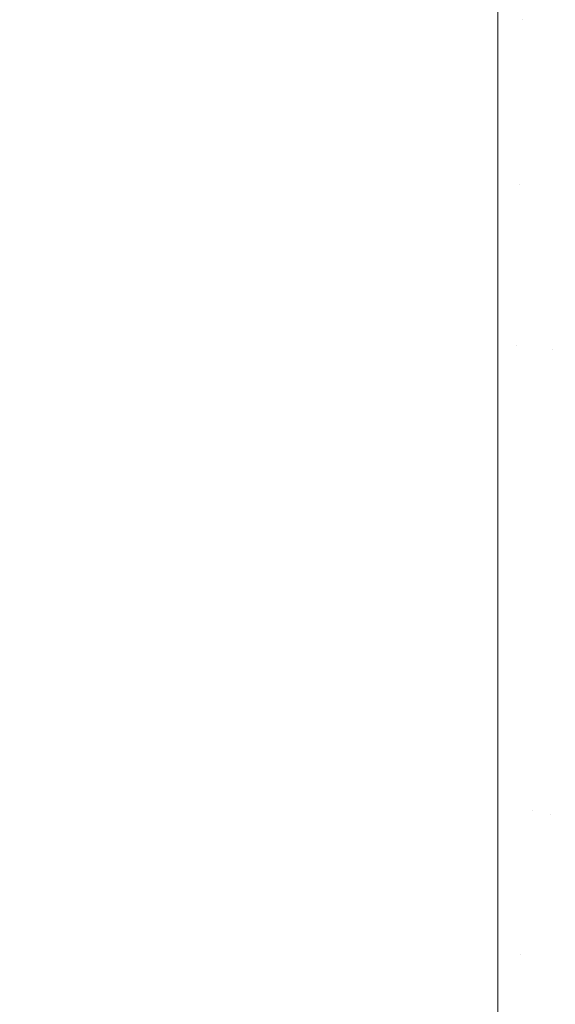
# Model space of a CAD drawing. Header units: centimetres. Extents: x -17.1 to 18.2, y 3.4 to 5.2.
# Tile 146 of 256: x -5.3088 to -5.2965, y 5.1055 to 5.1282. Entities that reach past the tile are written whole.
import ezdxf

# ---------------------------------------------------------------- set-up
doc = ezdxf.new("R2010")
doc.units = ezdxf.units.CM
doc.header["$LTSCALE"] = 2.54
doc.layers.add('Lucido design-1', color=7, linetype='Continuous')

# ---------------------------------------------------------------- blocks, each defined once
blk = doc.blocks.new('Gruppo-4-1')
at = {"color": 7, "linetype": 'Continuous', "lineweight": 9}
for points, invisible_edges in [([(-5.297215, 5.128198, -1873.011514), (-5.297794, 5.130283, -1873.010886), (-5.297135, 5.13207, -1873.010298)], 11), ([(-5.297215, 5.128198, -1873.011514), (-5.297135, 5.13207, -1873.010298), (-5.296557, 5.130082, -1873.01093)], 11), ([(-17.020308, 5.130283, -1872.220142), (-17.020308, 5.126094, -1872.218921), (18.147234, 5.126094, -1872.218921), (18.147234, 5.128205, -1872.219537)], 10), ([(-5.297794, 5.130283, -1873.010886), (-5.297794, 5.126094, -1873.012107), (-17.020308, 5.126094, -1873.012107), (-17.020308, 5.128205, -1873.011491)], 10), ([(-5.297794, 5.126094, -1873.012107), (-5.297794, 5.130283, -1873.010886), (-5.297215, 5.128198, -1873.011514)], 10), ([(-5.296557, 5.130082, -1873.01093), (-5.296637, 5.128157, -1873.011514), (-5.297215, 5.128198, -1873.011514)], 11), ([(-5.29594, 5.130009, -1873.01093), (-5.29606, 5.128089, -1873.011514), (-5.296637, 5.128157, -1873.011514), (-5.296557, 5.130082, -1873.01093)], 15), ([(-5.297215, 5.128198, -1873.011514), (-5.297294, 5.124397, -1873.012543), (-5.297794, 5.126094, -1873.012107)], 11), ([(-5.297215, 5.128198, -1873.011514), (-5.296637, 5.128157, -1873.011514), (-5.296794, 5.124361, -1873.012543), (-5.297294, 5.124397, -1873.012543)], 15), ([(-5.296295, 5.124302, -1873.012543), (-5.296794, 5.124361, -1873.012543), (-5.296637, 5.128157, -1873.011514), (-5.29606, 5.128089, -1873.011514)], 15), ([(18.147234, 5.126094, -1872.218921), (-17.020308, 5.126094, -1872.218921), (-17.020308, 5.121856, -1872.217884), (18.147234, 5.121856, -1872.217884)], 5), ([(-5.297794, 5.126094, -1873.012107), (-5.297794, 5.121856, -1873.013144), (-17.020308, 5.121856, -1873.013144), (-17.020308, 5.124403, -1873.01252)], 10), ([(-17.020308, 5.124403, -1873.01252), (-17.020308, 5.126094, -1873.012107), (-5.297794, 5.126094, -1873.012107)], 10), ([(-5.297794, 5.121856, -1873.013144), (-5.297794, 5.126094, -1873.012107), (-5.297294, 5.124397, -1873.012543)], 10), ([(-5.297294, 5.124397, -1873.012543), (-5.297371, 5.120673, -1873.013396), (-5.297794, 5.121856, -1873.013144)], 11), ([(-5.297294, 5.124397, -1873.012543), (-5.296794, 5.124361, -1873.012543), (-5.296948, 5.120643, -1873.013396), (-5.297371, 5.120673, -1873.013396)], 15), ([(-5.296526, 5.120593, -1873.013396), (-5.296948, 5.120643, -1873.013396), (-5.296794, 5.124361, -1873.012543), (-5.296295, 5.124302, -1873.012543)], 15), ([(-5.296295, 5.124302, -1873.012543), (-5.295799, 5.12422, -1873.012543), (-5.296106, 5.120523, -1873.013396), (-5.296526, 5.120593, -1873.013396)], 15), ([(18.147234, 5.117577, -1872.217033), (18.147234, 5.121856, -1872.217884), (-17.020308, 5.121856, -1872.217884), (-17.020308, 5.120679, -1872.21765)], 10), ([(-17.020308, 5.120679, -1873.013378), (-17.020308, 5.121856, -1873.013144), (-5.297794, 5.121856, -1873.013144), (-5.297794, 5.120679, -1873.013378)], 10), ([(-5.297371, 5.120673, -1873.013396), (-5.297794, 5.120679, -1873.013378), (-5.297794, 5.121856, -1873.013144)], 9), ([(-17.020308, 5.120679, -1872.21765), (-17.020308, 5.117577, -1872.217033), (18.147234, 5.117577, -1872.217033)], 10), ([(-5.297794, 5.120679, -1873.013378), (-5.297794, 5.117577, -1873.013995), (-17.020308, 5.117577, -1873.013995), (-17.020308, 5.120679, -1873.013378)], 10), ([(-5.297794, 5.117577, -1873.013995), (-5.297794, 5.120679, -1873.013378), (-5.297371, 5.120673, -1873.013396)], 10), ([(-5.297371, 5.120673, -1873.013396), (-5.296948, 5.120643, -1873.013396), (-5.297099, 5.117007, -1873.014088), (-5.297794, 5.117577, -1873.013995)], 15), ([(-5.297099, 5.117007, -1873.014088), (-5.296948, 5.120643, -1873.013396), (-5.296526, 5.120593, -1873.013396)], 11), ([(-5.296526, 5.120593, -1873.013396), (-5.296106, 5.120523, -1873.013396), (-5.296407, 5.116909, -1873.014088), (-5.297099, 5.117007, -1873.014088)], 15), ([(18.147234, 5.113486, -1872.216404), (18.147234, 5.117577, -1872.217033), (-17.020308, 5.117577, -1872.217033), (-17.020308, 5.117039, -1872.21695)], 10), ([(-17.020308, 5.113486, -1873.014625), (-17.020308, 5.117577, -1873.013995), (-5.297794, 5.117577, -1873.013995), (-5.297794, 5.117039, -1873.014078)], 10), ([(-5.297099, 5.117007, -1873.014088), (-5.297794, 5.117039, -1873.014078), (-5.297794, 5.117577, -1873.013995)], 9), ([(-17.020308, 5.117039, -1872.21695), (-17.020308, 5.113486, -1872.216404), (18.147234, 5.113486, -1872.216404)], 10), ([(-5.297794, 5.117039, -1873.014078), (-5.297794, 5.113486, -1873.014625), (-17.020308, 5.113486, -1873.014625)], 10), ([(-5.297245, 5.11346, -1873.014629), (-5.297794, 5.113486, -1873.014625), (-5.297794, 5.117039, -1873.014078), (-5.297099, 5.117007, -1873.014088)], 13), ([(-5.297099, 5.117007, -1873.014088), (-5.296407, 5.116909, -1873.014088), (-5.2967, 5.113383, -1873.014629), (-5.297245, 5.11346, -1873.014629)], 15), ([(-5.29616, 5.113255, -1873.014629), (-5.2967, 5.113383, -1873.014629), (-5.296407, 5.116909, -1873.014088), (-5.295723, 5.116747, -1873.014088)], 15), ([(-17.020308, 5.113486, -1872.216404), (-17.020308, 5.113265, -1872.21637), (18.147234, 5.113265, -1872.21637), (18.147234, 5.113486, -1872.216404)], 10), ([(-5.297794, 5.113486, -1873.014625), (-5.297794, 5.113265, -1873.014659), (-17.020308, 5.113265, -1873.014659), (-17.020308, 5.113486, -1873.014625)], 10), ([(-5.297794, 5.113265, -1873.014659), (-5.297794, 5.113486, -1873.014625), (-5.297245, 5.11346, -1873.014629), (-5.2967, 5.113383, -1873.014629)], 14), ([(-5.297794, 5.113265, -1873.014659), (-5.2967, 5.113383, -1873.014629), (-5.296985, 5.109948, -1873.015031)], 11), ([(-5.296587, 5.109853, -1873.015031), (-5.296985, 5.109948, -1873.015031), (-5.2967, 5.113383, -1873.014629), (-5.29616, 5.113255, -1873.014629)], 15), ([(18.147234, 5.110022, -1872.216014), (18.147234, 5.113265, -1872.21637), (-17.020308, 5.113265, -1872.21637), (-17.020308, 5.110022, -1872.216014)], 10), ([(-17.020308, 5.110022, -1873.015014), (-17.020308, 5.113265, -1873.014659), (-5.297794, 5.113265, -1873.014659), (-5.297794, 5.110022, -1873.015014)], 10), ([(-5.296985, 5.109948, -1873.015031), (-5.297794, 5.110022, -1873.015014), (-5.297794, 5.113265, -1873.014659)], 9), ([(-5.29616, 5.113255, -1873.014629), (-5.29563, 5.113078, -1873.014629), (-5.296195, 5.109722, -1873.015031), (-5.296587, 5.109853, -1873.015031)], 15), ([(-17.020308, 5.110022, -1872.216014), (-17.020308, 5.108928, -1872.215895), (18.147234, 5.108928, -1872.215895), (18.147234, 5.110022, -1872.216014)], 10), ([(-5.297794, 5.110022, -1873.015014), (-5.297794, 5.108928, -1873.015134), (-17.020308, 5.108928, -1873.015134), (-17.020308, 5.110022, -1873.015014)], 10), ([(-5.297794, 5.108928, -1873.015134), (-5.297794, 5.110022, -1873.015014), (-5.296985, 5.109948, -1873.015031)], 10), ([(-5.297794, 5.108928, -1873.015134), (-5.296985, 5.109948, -1873.015031), (-5.297263, 5.106607, -1873.015306)], 11), ([(-5.297263, 5.106607, -1873.015306), (-5.296985, 5.109948, -1873.015031), (-5.296587, 5.109853, -1873.015031)], 11), ([(-5.296587, 5.109853, -1873.015031), (-5.296195, 5.109722, -1873.015031), (-5.296744, 5.106459, -1873.015306), (-5.297263, 5.106607, -1873.015306)], 15), ([(-5.296744, 5.106459, -1873.015306), (-5.296195, 5.109722, -1873.015031), (-5.295812, 5.109557, -1873.015031)], 11), ([(-5.295812, 5.109557, -1873.015031), (-5.29544, 5.109358, -1873.015031), (-5.296248, 5.106219, -1873.015306), (-5.296744, 5.106459, -1873.015306)], 15), ([(-17.020308, 5.108928, -1872.215895), (-17.020308, 5.104574, -1872.215609), (18.147234, 5.104574, -1872.215609), (18.147234, 5.106655, -1872.215746)], 10), ([(18.147234, 5.106655, -1872.215746), (18.147234, 5.108928, -1872.215895), (-17.020308, 5.108928, -1872.215895)], 10), ([(-5.297794, 5.108928, -1873.015134), (-5.297794, 5.104574, -1873.015419), (-17.020308, 5.104574, -1873.015419), (-17.020308, 5.106655, -1873.015282)], 10), ([(-17.020308, 5.106655, -1873.015282), (-17.020308, 5.108928, -1873.015134), (-5.297794, 5.108928, -1873.015134)], 10), ([(-5.297263, 5.106607, -1873.015306), (-5.297794, 5.104574, -1873.015419), (-5.297794, 5.108928, -1873.015134)], 9), ([(-5.297794, 5.104574, -1873.015419), (-5.297263, 5.106607, -1873.015306), (-5.297537, 5.103339, -1873.015451)], 11), ([(-5.297537, 5.103339, -1873.015451), (-5.297263, 5.106607, -1873.015306), (-5.296744, 5.106459, -1873.015306), (-5.297277, 5.103288, -1873.015464)], 15), ([(-5.297277, 5.103288, -1873.015464), (-5.296744, 5.106459, -1873.015306), (-5.296248, 5.106219, -1873.015306), (-5.297033, 5.10317, -1873.015464)], 15), ([(-5.296299, 5.104445, -1873.015399), (-5.296805, 5.103012, -1873.015464), (-5.297033, 5.10317, -1873.015464), (-5.296248, 5.106219, -1873.015306)], 15)]:
    blk.add_3dface(points, dxfattribs=dict(at, invisible_edges=invisible_edges))
blk = doc.blocks.new('Gruppo-5-1')
at = {"color": 7}
blk.add_blockref('Gruppo-4-1', (0, 0), dxfattribs=at)

msp = doc.modelspace()

# ---------------------------------------------------------------- block references
at = {"layer": 'Lucido design-1', "color": 7}
msp.add_blockref('Gruppo-5-1', (0, 0), dxfattribs=at)

doc.saveas('drawing.dxf')
